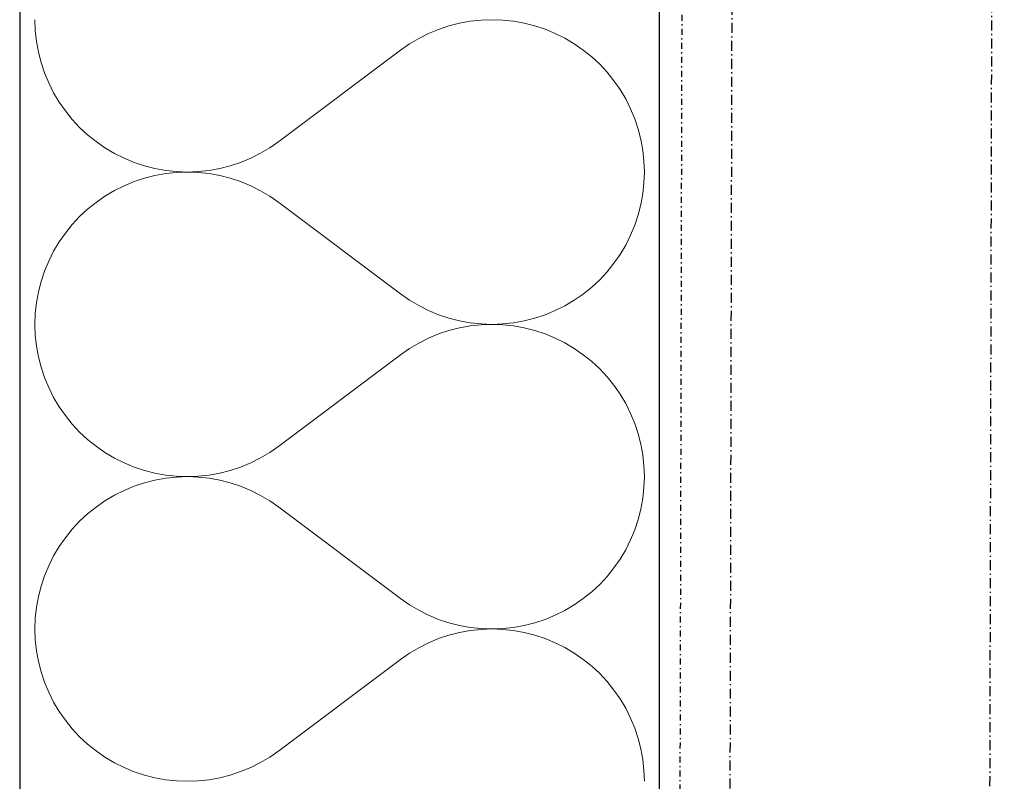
# Model space of a CAD drawing. Header units: millimetres. Extents: x -23738 to 4435, y -2716 to 20653.
# Tile 103 of 160: x -322 to -76, y 2743 to 2933. Entities that reach past the tile are written whole.
import ezdxf

# ---------------------------------------------------------------- set-up
doc = ezdxf.new("R2010")
doc.units = ezdxf.units.MM
doc.header["$MEASUREMENT"] = 0
for name, pattern in [('Wipeout_Contour', [1000, 0, -1000]), ('Čerchovaná M', [4.5, 2.5, -0.85, 0.3, -0.85]), ('Čerchovaná S', [3.5, 1.5, -0.85, 0.3, -0.85])]:
    doc.linetypes.add(name, pattern=pattern)
for name, color, linetype in [('9._POHLED ZÁPADNÍ_2_Nové_Konstrukce - krov', 7, 'Continuous'), ('9._POHLED ZÁPADNÍ_2_Nové_Konstrukce - nosné', 7, 'Continuous'), ('9._POHLED ZÁPADNÍ_2_Nové_Výplně - Povrchové', 7, 'Continuous'), ('9._POHLED ZÁPADNÍ_2_Nové_Výplně – Řezové', 7, 'Continuous'), ('9._POHLED ZÁPADNÍ_2_VÝTAH VAR 1', 7, 'Continuous')]:
    doc.layers.add(name, color=color, linetype=linetype)

# ---------------------------------------------------------------- blocks, each defined once
blk = doc.blocks.new('*X13', base_point=(-24533.14, -6254.22))
at = {"layer": '9._POHLED ZÁPADNÍ_2_Nové_Výplně – Řezové', "color": 21, "linetype": 'Continuous', "lineweight": 20, "true_color": 0xffaaaa}
for p, q in [((-317.88, 2933.33), (-317.79, 2930.61)), ((-211.72, 2932.46), (-214.36, 2931.78)), ((-209.05, 2932.94), (-211.72, 2932.46)), ((-206.34, 2933.23), (-209.05, 2932.94)), ((-203.62, 2933.33), (-206.34, 2933.23)), ((-200.9, 2933.24), (-203.62, 2933.33)), ((-198.2, 2932.95), (-200.9, 2933.24)), ((-195.52, 2932.47), (-198.2, 2932.95)), ((-192.88, 2931.8), (-195.52, 2932.47)), ((-317.79, 2930.61), (-317.5, 2927.91)), ((-219.45, 2929.88), (-221.88, 2928.66)), ((-216.94, 2930.92), (-219.45, 2929.88)), ((-214.36, 2931.78), (-216.94, 2930.92)), ((-190.3, 2930.94), (-192.88, 2931.8)), ((-187.79, 2929.9), (-190.3, 2930.94)), ((-185.36, 2928.68), (-187.79, 2929.9)), ((-317.5, 2927.91), (-317.01, 2925.23)), ((-224.22, 2927.27), (-226.46, 2925.71)), ((-221.88, 2928.66), (-224.22, 2927.27)), ((-183.02, 2927.29), (-185.36, 2928.68)), ((-180.78, 2925.74), (-183.02, 2927.29)), ((-317.01, 2925.23), (-316.34, 2922.6)), ((-256.93, 2902.86), (-226.46, 2925.71)), ((-178.66, 2924.04), (-180.78, 2925.74)), ((-316.34, 2922.6), (-315.48, 2920.02)), ((-176.67, 2922.18), (-178.66, 2924.04)), ((-315.48, 2920.02), (-314.44, 2917.5)), ((-174.81, 2920.19), (-176.67, 2922.18)), ((-173.11, 2918.08), (-174.81, 2920.19)), ((-314.44, 2917.5), (-313.22, 2915.07)), ((-171.56, 2915.84), (-173.11, 2918.08)), ((-313.22, 2915.07), (-311.83, 2912.73)), ((-170.17, 2913.5), (-171.56, 2915.84)), ((-311.83, 2912.73), (-310.28, 2910.5)), ((-168.95, 2911.07), (-170.17, 2913.5)), ((-310.28, 2910.5), (-308.57, 2908.38)), ((-167.91, 2908.56), (-168.95, 2911.07)), ((-308.57, 2908.38), (-306.72, 2906.39)), ((-167.05, 2905.98), (-167.91, 2908.56)), ((-306.72, 2906.39), (-304.73, 2904.53)), ((-166.37, 2903.34), (-167.05, 2905.98)), ((-304.73, 2904.53), (-302.61, 2902.83)), ((-302.61, 2902.83), (-300.37, 2901.28)), ((-259.16, 2901.3), (-256.93, 2902.86)), ((-165.89, 2900.66), (-166.37, 2903.34)), ((-300.37, 2901.28), (-298.03, 2899.89)), ((-261.5, 2899.91), (-259.16, 2901.3)), ((-165.6, 2897.96), (-165.89, 2900.66)), ((-298.03, 2899.89), (-295.6, 2898.67)), ((-295.6, 2898.67), (-293.08, 2897.63)), ((-293.08, 2897.63), (-290.5, 2896.78)), ((-269.03, 2896.79), (-266.45, 2897.65)), ((-266.45, 2897.65), (-263.93, 2898.69)), ((-263.93, 2898.69), (-261.5, 2899.91)), ((-165.5, 2895.24), (-165.6, 2897.96)), ((-290.5, 2896.78), (-287.87, 2896.1)), ((-287.87, 2896.1), (-285.19, 2895.62)), ((-285.19, 2895.62), (-282.48, 2895.33)), ((-282.48, 2895.33), (-279.76, 2895.24)), ((-279.76, 2895.24), (-282.48, 2895.14)), ((-279.76, 2895.24), (-277.05, 2895.34)), ((-277.05, 2895.14), (-279.76, 2895.24)), ((-277.05, 2895.34), (-274.34, 2895.63)), ((-274.34, 2895.63), (-271.66, 2896.11)), ((-271.66, 2896.11), (-269.03, 2896.79)), ((-165.6, 2892.52), (-165.5, 2895.24)), ((-293.08, 2892.84), (-295.6, 2891.8)), ((-290.5, 2893.7), (-293.08, 2892.84)), ((-287.87, 2894.37), (-290.5, 2893.7)), ((-285.19, 2894.85), (-287.87, 2894.37)), ((-282.48, 2895.14), (-285.19, 2894.85)), ((-274.34, 2894.85), (-277.05, 2895.14)), ((-271.66, 2894.36), (-274.34, 2894.85)), ((-269.03, 2893.69), (-271.66, 2894.36)), ((-266.45, 2892.83), (-269.03, 2893.69)), ((-263.93, 2891.78), (-266.45, 2892.83)), ((-298.03, 2890.59), (-300.37, 2889.2)), ((-295.6, 2891.8), (-298.03, 2890.59)), ((-261.5, 2890.56), (-263.93, 2891.78)), ((-259.16, 2889.17), (-261.5, 2890.56)), ((-165.89, 2889.81), (-165.6, 2892.52)), ((-300.37, 2889.2), (-302.61, 2887.65)), ((-256.93, 2887.62), (-259.16, 2889.17)), ((-166.37, 2887.14), (-165.89, 2889.81)), ((-304.73, 2885.94), (-306.72, 2884.09)), ((-302.61, 2887.65), (-304.73, 2885.94)), ((-256.93, 2887.62), (-226.46, 2864.76)), ((-167.05, 2884.5), (-166.37, 2887.14)), ((-306.72, 2884.09), (-308.57, 2882.1)), ((-167.91, 2881.92), (-167.05, 2884.5)), ((-308.57, 2882.1), (-310.28, 2879.98)), ((-168.95, 2879.41), (-167.91, 2881.92)), ((-310.28, 2879.98), (-311.83, 2877.75)), ((-170.17, 2876.97), (-168.95, 2879.41)), ((-311.83, 2877.75), (-313.22, 2875.41)), ((-171.56, 2874.63), (-170.17, 2876.97)), ((-313.22, 2875.41), (-314.44, 2872.97)), ((-173.11, 2872.4), (-171.56, 2874.63)), ((-314.44, 2872.97), (-315.48, 2870.46)), ((-174.81, 2870.28), (-173.11, 2872.4)), ((-315.48, 2870.46), (-316.34, 2867.88)), ((-178.66, 2866.44), (-176.67, 2868.29)), ((-176.67, 2868.29), (-174.81, 2870.28)), ((-316.34, 2867.88), (-317.01, 2865.24)), ((-180.78, 2864.73), (-178.66, 2866.44)), ((-317.01, 2865.24), (-317.5, 2862.57)), ((-226.46, 2864.76), (-224.22, 2863.21)), ((-224.22, 2863.21), (-221.88, 2861.82)), ((-185.36, 2861.79), (-183.02, 2863.18)), ((-183.02, 2863.18), (-180.78, 2864.73)), ((-317.5, 2862.57), (-317.79, 2859.86)), ((-221.88, 2861.82), (-219.45, 2860.6)), ((-187.79, 2860.58), (-185.36, 2861.79)), ((-317.79, 2859.86), (-317.88, 2857.14)), ((-219.45, 2860.6), (-216.94, 2859.56)), ((-216.94, 2859.56), (-214.36, 2858.69)), ((-214.36, 2858.69), (-211.72, 2858.02)), ((-195.52, 2858.01), (-192.88, 2858.68)), ((-192.88, 2858.68), (-190.3, 2859.54)), ((-190.3, 2859.54), (-187.79, 2860.58)), ((-317.88, 2857.14), (-317.79, 2854.42)), ((-211.72, 2856.27), (-214.36, 2855.59)), ((-211.72, 2858.02), (-209.05, 2857.53)), ((-209.05, 2856.75), (-211.72, 2856.27)), ((-209.05, 2857.53), (-206.34, 2857.24)), ((-206.34, 2857.04), (-209.05, 2856.75)), ((-206.34, 2857.24), (-203.62, 2857.14)), ((-203.62, 2857.14), (-206.34, 2857.04)), ((-203.62, 2857.14), (-200.9, 2857.24)), ((-200.9, 2857.05), (-203.62, 2857.14)), ((-200.9, 2857.24), (-198.2, 2857.53)), ((-198.2, 2856.76), (-200.9, 2857.05)), ((-198.2, 2857.53), (-195.52, 2858.01)), ((-195.52, 2856.28), (-198.2, 2856.76)), ((-192.88, 2855.61), (-195.52, 2856.28)), ((-317.79, 2854.42), (-317.5, 2851.72)), ((-219.45, 2853.69), (-221.88, 2852.47)), ((-216.94, 2854.73), (-219.45, 2853.69)), ((-214.36, 2855.59), (-216.94, 2854.73)), ((-190.3, 2854.75), (-192.88, 2855.61)), ((-187.79, 2853.71), (-190.3, 2854.75)), ((-185.36, 2852.49), (-187.79, 2853.71)), ((-317.5, 2851.72), (-317.01, 2849.04)), ((-224.22, 2851.08), (-226.46, 2849.52)), ((-221.88, 2852.47), (-224.22, 2851.08)), ((-183.02, 2851.1), (-185.36, 2852.49)), ((-180.78, 2849.55), (-183.02, 2851.1)), ((-317.01, 2849.04), (-316.34, 2846.41)), ((-256.93, 2826.67), (-226.46, 2849.52)), ((-178.66, 2847.85), (-180.78, 2849.55)), ((-316.34, 2846.41), (-315.48, 2843.82)), ((-176.67, 2845.99), (-178.66, 2847.85)), ((-174.81, 2844), (-176.67, 2845.99)), ((-315.48, 2843.82), (-314.44, 2841.31)), ((-173.11, 2841.89), (-174.81, 2844)), ((-314.44, 2841.31), (-313.22, 2838.88)), ((-171.56, 2839.65), (-173.11, 2841.89)), ((-313.22, 2838.88), (-311.83, 2836.54)), ((-170.17, 2837.31), (-171.56, 2839.65)), ((-311.83, 2836.54), (-310.28, 2834.31)), ((-168.95, 2834.88), (-170.17, 2837.31)), ((-310.28, 2834.31), (-308.57, 2832.19)), ((-167.91, 2832.37), (-168.95, 2834.88)), ((-308.57, 2832.19), (-306.72, 2830.2)), ((-167.05, 2829.78), (-167.91, 2832.37)), ((-306.72, 2830.2), (-304.73, 2828.34)), ((-166.37, 2827.15), (-167.05, 2829.78)), ((-304.73, 2828.34), (-302.61, 2826.64)), ((-302.61, 2826.64), (-300.37, 2825.09)), ((-259.16, 2825.11), (-256.93, 2826.67)), ((-165.89, 2824.47), (-166.37, 2827.15)), ((-300.37, 2825.09), (-298.03, 2823.7)), ((-261.5, 2823.72), (-259.16, 2825.11)), ((-165.6, 2821.77), (-165.89, 2824.47)), ((-298.03, 2823.7), (-295.6, 2822.48)), ((-295.6, 2822.48), (-293.08, 2821.44)), ((-293.08, 2821.44), (-290.5, 2820.59)), ((-269.03, 2820.6), (-266.45, 2821.46)), ((-266.45, 2821.46), (-263.93, 2822.5)), ((-263.93, 2822.5), (-261.5, 2823.72)), ((-165.5, 2819.05), (-165.6, 2821.77)), ((-290.5, 2820.59), (-287.87, 2819.91)), ((-287.87, 2819.91), (-285.19, 2819.43)), ((-285.19, 2819.43), (-282.48, 2819.14)), ((-282.48, 2818.95), (-285.19, 2818.66)), ((-282.48, 2819.14), (-279.76, 2819.05)), ((-279.76, 2819.05), (-282.48, 2818.95)), ((-279.76, 2819.05), (-277.05, 2819.15)), ((-277.05, 2818.95), (-279.76, 2819.05)), ((-277.05, 2819.15), (-274.34, 2819.44)), ((-274.34, 2818.66), (-277.05, 2818.95)), ((-274.34, 2819.44), (-271.66, 2819.92)), ((-271.66, 2819.92), (-269.03, 2820.6)), ((-165.6, 2816.33), (-165.5, 2819.05)), ((-293.08, 2816.65), (-295.6, 2815.61)), ((-290.5, 2817.51), (-293.08, 2816.65)), ((-287.87, 2818.18), (-290.5, 2817.51)), ((-285.19, 2818.66), (-287.87, 2818.18)), ((-271.66, 2818.17), (-274.34, 2818.66)), ((-269.03, 2817.5), (-271.66, 2818.17)), ((-266.45, 2816.64), (-269.03, 2817.5)), ((-263.93, 2815.59), (-266.45, 2816.64)), ((-298.03, 2814.4), (-300.37, 2813.01)), ((-295.6, 2815.61), (-298.03, 2814.4)), ((-261.5, 2814.37), (-263.93, 2815.59)), ((-259.16, 2812.98), (-261.5, 2814.37)), ((-165.89, 2813.62), (-165.6, 2816.33)), ((-302.61, 2811.46), (-304.73, 2809.75)), ((-300.37, 2813.01), (-302.61, 2811.46)), ((-256.93, 2811.43), (-259.16, 2812.98)), ((-166.37, 2810.95), (-165.89, 2813.62)), ((-304.73, 2809.75), (-306.72, 2807.9)), ((-256.93, 2811.43), (-226.46, 2788.57)), ((-167.05, 2808.31), (-166.37, 2810.95)), ((-306.72, 2807.9), (-308.57, 2805.91)), ((-167.91, 2805.73), (-167.05, 2808.31)), ((-308.57, 2805.91), (-310.28, 2803.79)), ((-168.95, 2803.22), (-167.91, 2805.73)), ((-310.28, 2803.79), (-311.83, 2801.56)), ((-170.17, 2800.78), (-168.95, 2803.22)), ((-313.22, 2799.22), (-314.44, 2796.78)), ((-311.83, 2801.56), (-313.22, 2799.22)), ((-171.56, 2798.44), (-170.17, 2800.78)), ((-314.44, 2796.78), (-315.48, 2794.27)), ((-173.11, 2796.21), (-171.56, 2798.44)), ((-315.48, 2794.27), (-316.34, 2791.69)), ((-174.81, 2794.09), (-173.11, 2796.21)), ((-178.66, 2790.25), (-176.67, 2792.1)), ((-176.67, 2792.1), (-174.81, 2794.09)), ((-316.34, 2791.69), (-317.01, 2789.05)), ((-180.78, 2788.54), (-178.66, 2790.25)), ((-317.01, 2789.05), (-317.5, 2786.38)), ((-226.46, 2788.57), (-224.22, 2787.02)), ((-224.22, 2787.02), (-221.88, 2785.63)), ((-185.36, 2785.6), (-183.02, 2786.99)), ((-183.02, 2786.99), (-180.78, 2788.54)), ((-317.5, 2786.38), (-317.79, 2783.67)), ((-221.88, 2785.63), (-219.45, 2784.41)), ((-219.45, 2784.41), (-216.94, 2783.36)), ((-190.3, 2783.35), (-187.79, 2784.39)), ((-187.79, 2784.39), (-185.36, 2785.6)), ((-317.79, 2783.67), (-317.88, 2780.95)), ((-216.94, 2783.36), (-214.36, 2782.5)), ((-214.36, 2782.5), (-211.72, 2781.83)), ((-195.52, 2781.82), (-192.88, 2782.49)), ((-192.88, 2782.49), (-190.3, 2783.35)), ((-317.88, 2780.95), (-317.79, 2778.23)), ((-211.72, 2780.08), (-214.36, 2779.4)), ((-211.72, 2781.83), (-209.05, 2781.34)), ((-209.05, 2780.56), (-211.72, 2780.08)), ((-209.05, 2781.34), (-206.34, 2781.05)), ((-206.34, 2780.85), (-209.05, 2780.56)), ((-206.34, 2781.05), (-203.62, 2780.95)), ((-203.62, 2780.95), (-206.34, 2780.85)), ((-203.62, 2780.95), (-200.9, 2781.05)), ((-200.9, 2780.86), (-203.62, 2780.95)), ((-200.9, 2781.05), (-198.2, 2781.34)), ((-198.2, 2780.57), (-200.9, 2780.86)), ((-198.2, 2781.34), (-195.52, 2781.82)), ((-195.52, 2780.09), (-198.2, 2780.57)), ((-192.88, 2779.41), (-195.52, 2780.09)), ((-317.79, 2778.23), (-317.5, 2775.53)), ((-219.45, 2777.5), (-221.88, 2776.28)), ((-216.94, 2778.54), (-219.45, 2777.5)), ((-214.36, 2779.4), (-216.94, 2778.54)), ((-190.3, 2778.56), (-192.88, 2779.41)), ((-187.79, 2777.52), (-190.3, 2778.56)), ((-185.36, 2776.3), (-187.79, 2777.52)), ((-317.5, 2775.53), (-317.01, 2772.85)), ((-224.22, 2774.89), (-226.46, 2773.33)), ((-221.88, 2776.28), (-224.22, 2774.89)), ((-183.02, 2774.91), (-185.36, 2776.3)), ((-180.78, 2773.36), (-183.02, 2774.91)), ((-317.01, 2772.85), (-316.34, 2770.22)), ((-256.93, 2750.48), (-226.46, 2773.33)), ((-178.66, 2771.66), (-180.78, 2773.36)), ((-316.34, 2770.22), (-315.48, 2767.63)), ((-176.67, 2769.8), (-178.66, 2771.66)), ((-174.81, 2767.81), (-176.67, 2769.8)), ((-315.48, 2767.63), (-314.44, 2765.12)), ((-173.11, 2765.69), (-174.81, 2767.81)), ((-314.44, 2765.12), (-313.22, 2762.69)), ((-171.56, 2763.46), (-173.11, 2765.69)), ((-313.22, 2762.69), (-311.83, 2760.35)), ((-170.17, 2761.12), (-171.56, 2763.46)), ((-311.83, 2760.35), (-310.28, 2758.11)), ((-168.95, 2758.69), (-170.17, 2761.12)), ((-310.28, 2758.11), (-308.57, 2756)), ((-167.91, 2756.18), (-168.95, 2758.69)), ((-308.57, 2756), (-306.72, 2754.01)), ((-167.05, 2753.59), (-167.91, 2756.18)), ((-306.72, 2754.01), (-304.73, 2752.15)), ((-166.37, 2750.96), (-167.05, 2753.59)), ((-304.73, 2752.15), (-302.61, 2750.45)), ((-302.61, 2750.45), (-300.37, 2748.9)), ((-259.16, 2748.92), (-256.93, 2750.48)), ((-165.89, 2748.28), (-166.37, 2750.96)), ((-300.37, 2748.9), (-298.03, 2747.51)), ((-298.03, 2747.51), (-295.6, 2746.29)), ((-263.93, 2746.31), (-261.5, 2747.53)), ((-261.5, 2747.53), (-259.16, 2748.92)), ((-165.6, 2745.58), (-165.89, 2748.28)), ((-295.6, 2746.29), (-293.08, 2745.25)), ((-293.08, 2745.25), (-290.5, 2744.39)), ((-269.03, 2744.41), (-266.45, 2745.27)), ((-266.45, 2745.27), (-263.93, 2746.31)), ((-165.5, 2742.86), (-165.6, 2745.58)), ((-290.5, 2744.39), (-287.87, 2743.72)), ((-287.87, 2743.72), (-285.19, 2743.24)), ((-285.19, 2743.24), (-282.48, 2742.95)), ((-282.48, 2742.95), (-279.76, 2742.86)), ((-279.76, 2742.86), (-277.05, 2742.96)), ((-277.05, 2742.96), (-274.34, 2743.25)), ((-274.34, 2743.25), (-271.66, 2743.73)), ((-271.66, 2743.73), (-269.03, 2744.41))]:
    blk.add_line(p, q, dxfattribs=at)
blk = doc.blocks.new('*X24', base_point=(-24533.14, -6254.22))
at = {"layer": '9._POHLED ZÁPADNÍ_2_Nové_Výplně – Řezové', "color": 21, "linetype": 'Continuous', "lineweight": 20, "true_color": 0xffaaaa}
for p, q in [((-317.88, 2933.33), (-317.79, 2930.61)), ((-211.72, 2932.46), (-214.36, 2931.78)), ((-209.05, 2932.94), (-211.72, 2932.46)), ((-206.34, 2933.23), (-209.05, 2932.94)), ((-203.62, 2933.33), (-206.34, 2933.23)), ((-200.9, 2933.24), (-203.62, 2933.33)), ((-198.2, 2932.95), (-200.9, 2933.24)), ((-195.52, 2932.47), (-198.2, 2932.95)), ((-192.88, 2931.8), (-195.52, 2932.47)), ((-317.79, 2930.61), (-317.5, 2927.91)), ((-219.45, 2929.88), (-221.88, 2928.66)), ((-216.94, 2930.92), (-219.45, 2929.88)), ((-214.36, 2931.78), (-216.94, 2930.92)), ((-190.3, 2930.94), (-192.88, 2931.8)), ((-187.79, 2929.9), (-190.3, 2930.94)), ((-185.36, 2928.68), (-187.79, 2929.9)), ((-317.5, 2927.91), (-317.01, 2925.23)), ((-224.22, 2927.27), (-226.46, 2925.71)), ((-221.88, 2928.66), (-224.22, 2927.27)), ((-183.02, 2927.29), (-185.36, 2928.68)), ((-180.78, 2925.74), (-183.02, 2927.29)), ((-317.01, 2925.23), (-316.34, 2922.6)), ((-256.93, 2902.86), (-226.46, 2925.71)), ((-178.66, 2924.04), (-180.78, 2925.74)), ((-316.34, 2922.6), (-315.48, 2920.02)), ((-176.67, 2922.18), (-178.66, 2924.04)), ((-315.48, 2920.02), (-314.44, 2917.5)), ((-174.81, 2920.19), (-176.67, 2922.18)), ((-173.11, 2918.08), (-174.81, 2920.19)), ((-314.44, 2917.5), (-313.22, 2915.07)), ((-171.56, 2915.84), (-173.11, 2918.08)), ((-313.22, 2915.07), (-311.83, 2912.73)), ((-170.17, 2913.5), (-171.56, 2915.84)), ((-311.83, 2912.73), (-310.28, 2910.5)), ((-168.95, 2911.07), (-170.17, 2913.5)), ((-310.28, 2910.5), (-308.57, 2908.38)), ((-167.91, 2908.56), (-168.95, 2911.07)), ((-308.57, 2908.38), (-306.72, 2906.39)), ((-167.05, 2905.98), (-167.91, 2908.56)), ((-306.72, 2906.39), (-304.73, 2904.53)), ((-166.37, 2903.34), (-167.05, 2905.98)), ((-304.73, 2904.53), (-302.61, 2902.83)), ((-302.61, 2902.83), (-300.37, 2901.28)), ((-259.16, 2901.3), (-256.93, 2902.86)), ((-165.89, 2900.66), (-166.37, 2903.34)), ((-300.37, 2901.28), (-298.03, 2899.89)), ((-261.5, 2899.91), (-259.16, 2901.3)), ((-165.6, 2897.96), (-165.89, 2900.66)), ((-298.03, 2899.89), (-295.6, 2898.67)), ((-295.6, 2898.67), (-293.08, 2897.63)), ((-293.08, 2897.63), (-290.5, 2896.78)), ((-269.03, 2896.79), (-266.45, 2897.65)), ((-266.45, 2897.65), (-263.93, 2898.69)), ((-263.93, 2898.69), (-261.5, 2899.91)), ((-165.5, 2895.24), (-165.6, 2897.96)), ((-290.5, 2896.78), (-287.87, 2896.1)), ((-287.87, 2896.1), (-285.19, 2895.62)), ((-285.19, 2895.62), (-282.48, 2895.33)), ((-282.48, 2895.33), (-279.76, 2895.24)), ((-279.76, 2895.24), (-282.48, 2895.14)), ((-279.76, 2895.24), (-277.05, 2895.34)), ((-277.05, 2895.14), (-279.76, 2895.24)), ((-277.05, 2895.34), (-274.34, 2895.63)), ((-274.34, 2895.63), (-271.66, 2896.11)), ((-271.66, 2896.11), (-269.03, 2896.79)), ((-165.6, 2892.52), (-165.5, 2895.24)), ((-293.08, 2892.84), (-295.6, 2891.8)), ((-290.5, 2893.7), (-293.08, 2892.84)), ((-287.87, 2894.37), (-290.5, 2893.7)), ((-285.19, 2894.85), (-287.87, 2894.37)), ((-282.48, 2895.14), (-285.19, 2894.85)), ((-274.34, 2894.85), (-277.05, 2895.14)), ((-271.66, 2894.36), (-274.34, 2894.85)), ((-269.03, 2893.69), (-271.66, 2894.36)), ((-266.45, 2892.83), (-269.03, 2893.69)), ((-263.93, 2891.78), (-266.45, 2892.83)), ((-298.03, 2890.59), (-300.37, 2889.2)), ((-295.6, 2891.8), (-298.03, 2890.59)), ((-261.5, 2890.56), (-263.93, 2891.78)), ((-259.16, 2889.17), (-261.5, 2890.56)), ((-165.89, 2889.81), (-165.6, 2892.52)), ((-300.37, 2889.2), (-302.61, 2887.65)), ((-256.93, 2887.62), (-259.16, 2889.17)), ((-166.37, 2887.14), (-165.89, 2889.81)), ((-304.73, 2885.94), (-306.72, 2884.09)), ((-302.61, 2887.65), (-304.73, 2885.94)), ((-256.93, 2887.62), (-226.46, 2864.76)), ((-167.05, 2884.5), (-166.37, 2887.14)), ((-306.72, 2884.09), (-308.57, 2882.1)), ((-167.91, 2881.92), (-167.05, 2884.5)), ((-308.57, 2882.1), (-310.28, 2879.98)), ((-168.95, 2879.41), (-167.91, 2881.92)), ((-310.28, 2879.98), (-311.83, 2877.75)), ((-170.17, 2876.97), (-168.95, 2879.41)), ((-311.83, 2877.75), (-313.22, 2875.41)), ((-171.56, 2874.63), (-170.17, 2876.97)), ((-313.22, 2875.41), (-314.44, 2872.97)), ((-173.11, 2872.4), (-171.56, 2874.63)), ((-314.44, 2872.97), (-315.48, 2870.46)), ((-174.81, 2870.28), (-173.11, 2872.4)), ((-315.48, 2870.46), (-316.34, 2867.88)), ((-178.66, 2866.44), (-176.67, 2868.29)), ((-176.67, 2868.29), (-174.81, 2870.28)), ((-316.34, 2867.88), (-317.01, 2865.24)), ((-180.78, 2864.73), (-178.66, 2866.44)), ((-317.01, 2865.24), (-317.5, 2862.57)), ((-226.46, 2864.76), (-224.22, 2863.21)), ((-224.22, 2863.21), (-221.88, 2861.82)), ((-185.36, 2861.79), (-183.02, 2863.18)), ((-183.02, 2863.18), (-180.78, 2864.73)), ((-317.5, 2862.57), (-317.79, 2859.86)), ((-221.88, 2861.82), (-219.45, 2860.6)), ((-187.79, 2860.58), (-185.36, 2861.79)), ((-317.79, 2859.86), (-317.88, 2857.14)), ((-219.45, 2860.6), (-216.94, 2859.56)), ((-216.94, 2859.56), (-214.36, 2858.69)), ((-214.36, 2858.69), (-211.72, 2858.02)), ((-195.52, 2858.01), (-192.88, 2858.68)), ((-192.88, 2858.68), (-190.3, 2859.54)), ((-190.3, 2859.54), (-187.79, 2860.58)), ((-317.88, 2857.14), (-317.79, 2854.42)), ((-211.72, 2856.27), (-214.36, 2855.59)), ((-211.72, 2858.02), (-209.05, 2857.53)), ((-209.05, 2856.75), (-211.72, 2856.27)), ((-209.05, 2857.53), (-206.34, 2857.24)), ((-206.34, 2857.04), (-209.05, 2856.75)), ((-206.34, 2857.24), (-203.62, 2857.14)), ((-203.62, 2857.14), (-206.34, 2857.04)), ((-203.62, 2857.14), (-200.9, 2857.24)), ((-200.9, 2857.05), (-203.62, 2857.14)), ((-200.9, 2857.24), (-198.2, 2857.53)), ((-198.2, 2856.76), (-200.9, 2857.05)), ((-198.2, 2857.53), (-195.52, 2858.01)), ((-195.52, 2856.28), (-198.2, 2856.76)), ((-192.88, 2855.61), (-195.52, 2856.28)), ((-317.79, 2854.42), (-317.5, 2851.72)), ((-219.45, 2853.69), (-221.88, 2852.47)), ((-216.94, 2854.73), (-219.45, 2853.69)), ((-214.36, 2855.59), (-216.94, 2854.73)), ((-190.3, 2854.75), (-192.88, 2855.61)), ((-187.79, 2853.71), (-190.3, 2854.75)), ((-185.36, 2852.49), (-187.79, 2853.71)), ((-317.5, 2851.72), (-317.01, 2849.04)), ((-224.22, 2851.08), (-226.46, 2849.52)), ((-221.88, 2852.47), (-224.22, 2851.08)), ((-183.02, 2851.1), (-185.36, 2852.49)), ((-180.78, 2849.55), (-183.02, 2851.1)), ((-317.01, 2849.04), (-316.34, 2846.41)), ((-256.93, 2826.67), (-226.46, 2849.52)), ((-178.66, 2847.85), (-180.78, 2849.55)), ((-316.34, 2846.41), (-315.48, 2843.82)), ((-176.67, 2845.99), (-178.66, 2847.85)), ((-174.81, 2844), (-176.67, 2845.99)), ((-315.48, 2843.82), (-314.44, 2841.31)), ((-173.11, 2841.89), (-174.81, 2844)), ((-314.44, 2841.31), (-313.22, 2838.88)), ((-171.56, 2839.65), (-173.11, 2841.89)), ((-313.22, 2838.88), (-311.83, 2836.54)), ((-170.17, 2837.31), (-171.56, 2839.65)), ((-311.83, 2836.54), (-310.28, 2834.31)), ((-168.95, 2834.88), (-170.17, 2837.31)), ((-310.28, 2834.31), (-308.57, 2832.19)), ((-167.91, 2832.37), (-168.95, 2834.88)), ((-308.57, 2832.19), (-306.72, 2830.2)), ((-167.05, 2829.78), (-167.91, 2832.37)), ((-306.72, 2830.2), (-304.73, 2828.34)), ((-166.37, 2827.15), (-167.05, 2829.78)), ((-304.73, 2828.34), (-302.61, 2826.64)), ((-302.61, 2826.64), (-300.37, 2825.09)), ((-259.16, 2825.11), (-256.93, 2826.67)), ((-165.89, 2824.47), (-166.37, 2827.15)), ((-300.37, 2825.09), (-298.03, 2823.7)), ((-261.5, 2823.72), (-259.16, 2825.11)), ((-165.6, 2821.77), (-165.89, 2824.47)), ((-298.03, 2823.7), (-295.6, 2822.48)), ((-295.6, 2822.48), (-293.08, 2821.44)), ((-293.08, 2821.44), (-290.5, 2820.59)), ((-269.03, 2820.6), (-266.45, 2821.46)), ((-266.45, 2821.46), (-263.93, 2822.5)), ((-263.93, 2822.5), (-261.5, 2823.72)), ((-165.5, 2819.05), (-165.6, 2821.77)), ((-290.5, 2820.59), (-287.87, 2819.91)), ((-287.87, 2819.91), (-285.19, 2819.43)), ((-285.19, 2819.43), (-282.48, 2819.14)), ((-282.48, 2818.95), (-285.19, 2818.66)), ((-282.48, 2819.14), (-279.76, 2819.05)), ((-279.76, 2819.05), (-282.48, 2818.95)), ((-279.76, 2819.05), (-277.05, 2819.15)), ((-277.05, 2818.95), (-279.76, 2819.05)), ((-277.05, 2819.15), (-274.34, 2819.44)), ((-274.34, 2818.66), (-277.05, 2818.95)), ((-274.34, 2819.44), (-271.66, 2819.92)), ((-271.66, 2819.92), (-269.03, 2820.6)), ((-165.6, 2816.33), (-165.5, 2819.05)), ((-293.08, 2816.65), (-295.6, 2815.61)), ((-290.5, 2817.51), (-293.08, 2816.65)), ((-287.87, 2818.18), (-290.5, 2817.51)), ((-285.19, 2818.66), (-287.87, 2818.18)), ((-271.66, 2818.17), (-274.34, 2818.66)), ((-269.03, 2817.5), (-271.66, 2818.17)), ((-266.45, 2816.64), (-269.03, 2817.5)), ((-263.93, 2815.59), (-266.45, 2816.64)), ((-298.03, 2814.4), (-300.37, 2813.01)), ((-295.6, 2815.61), (-298.03, 2814.4)), ((-261.5, 2814.37), (-263.93, 2815.59)), ((-259.16, 2812.98), (-261.5, 2814.37)), ((-165.89, 2813.62), (-165.6, 2816.33)), ((-302.61, 2811.46), (-304.73, 2809.75)), ((-300.37, 2813.01), (-302.61, 2811.46)), ((-256.93, 2811.43), (-259.16, 2812.98)), ((-166.37, 2810.95), (-165.89, 2813.62)), ((-304.73, 2809.75), (-306.72, 2807.9)), ((-256.93, 2811.43), (-226.46, 2788.57)), ((-167.05, 2808.31), (-166.37, 2810.95)), ((-306.72, 2807.9), (-308.57, 2805.91)), ((-167.91, 2805.73), (-167.05, 2808.31)), ((-308.57, 2805.91), (-310.28, 2803.79)), ((-168.95, 2803.22), (-167.91, 2805.73)), ((-310.28, 2803.79), (-311.83, 2801.56)), ((-170.17, 2800.78), (-168.95, 2803.22)), ((-313.22, 2799.22), (-314.44, 2796.78)), ((-311.83, 2801.56), (-313.22, 2799.22)), ((-171.56, 2798.44), (-170.17, 2800.78)), ((-314.44, 2796.78), (-315.48, 2794.27)), ((-173.11, 2796.21), (-171.56, 2798.44)), ((-315.48, 2794.27), (-316.34, 2791.69)), ((-174.81, 2794.09), (-173.11, 2796.21)), ((-178.66, 2790.25), (-176.67, 2792.1)), ((-176.67, 2792.1), (-174.81, 2794.09)), ((-316.34, 2791.69), (-317.01, 2789.05)), ((-180.78, 2788.54), (-178.66, 2790.25)), ((-317.01, 2789.05), (-317.5, 2786.38)), ((-226.46, 2788.57), (-224.22, 2787.02)), ((-224.22, 2787.02), (-221.88, 2785.63)), ((-185.36, 2785.6), (-183.02, 2786.99)), ((-183.02, 2786.99), (-180.78, 2788.54)), ((-317.5, 2786.38), (-317.79, 2783.67)), ((-221.88, 2785.63), (-219.45, 2784.41)), ((-219.45, 2784.41), (-216.94, 2783.36)), ((-190.3, 2783.35), (-187.79, 2784.39)), ((-187.79, 2784.39), (-185.36, 2785.6)), ((-317.79, 2783.67), (-317.88, 2780.95)), ((-216.94, 2783.36), (-214.36, 2782.5)), ((-214.36, 2782.5), (-211.72, 2781.83)), ((-195.52, 2781.82), (-192.88, 2782.49)), ((-192.88, 2782.49), (-190.3, 2783.35)), ((-317.88, 2780.95), (-317.79, 2778.23)), ((-211.72, 2780.08), (-214.36, 2779.4)), ((-211.72, 2781.83), (-209.05, 2781.34)), ((-209.05, 2780.56), (-211.72, 2780.08)), ((-209.05, 2781.34), (-206.34, 2781.05)), ((-206.34, 2780.85), (-209.05, 2780.56)), ((-206.34, 2781.05), (-203.62, 2780.95)), ((-203.62, 2780.95), (-206.34, 2780.85)), ((-203.62, 2780.95), (-200.9, 2781.05)), ((-200.9, 2780.86), (-203.62, 2780.95)), ((-200.9, 2781.05), (-198.2, 2781.34)), ((-198.2, 2780.57), (-200.9, 2780.86)), ((-198.2, 2781.34), (-195.52, 2781.82)), ((-195.52, 2780.09), (-198.2, 2780.57)), ((-192.88, 2779.41), (-195.52, 2780.09)), ((-317.79, 2778.23), (-317.5, 2775.53)), ((-219.45, 2777.5), (-221.88, 2776.28)), ((-216.94, 2778.54), (-219.45, 2777.5)), ((-214.36, 2779.4), (-216.94, 2778.54)), ((-190.3, 2778.56), (-192.88, 2779.41)), ((-187.79, 2777.52), (-190.3, 2778.56)), ((-185.36, 2776.3), (-187.79, 2777.52)), ((-317.5, 2775.53), (-317.01, 2772.85)), ((-224.22, 2774.89), (-226.46, 2773.33)), ((-221.88, 2776.28), (-224.22, 2774.89)), ((-183.02, 2774.91), (-185.36, 2776.3)), ((-180.78, 2773.36), (-183.02, 2774.91)), ((-317.01, 2772.85), (-316.34, 2770.22)), ((-256.93, 2750.48), (-226.46, 2773.33)), ((-178.66, 2771.66), (-180.78, 2773.36)), ((-316.34, 2770.22), (-315.48, 2767.63)), ((-176.67, 2769.8), (-178.66, 2771.66)), ((-174.81, 2767.81), (-176.67, 2769.8)), ((-315.48, 2767.63), (-314.44, 2765.12)), ((-173.11, 2765.69), (-174.81, 2767.81)), ((-314.44, 2765.12), (-313.22, 2762.69)), ((-171.56, 2763.46), (-173.11, 2765.69)), ((-313.22, 2762.69), (-311.83, 2760.35)), ((-170.17, 2761.12), (-171.56, 2763.46)), ((-311.83, 2760.35), (-310.28, 2758.11)), ((-168.95, 2758.69), (-170.17, 2761.12)), ((-310.28, 2758.11), (-308.57, 2756)), ((-167.91, 2756.18), (-168.95, 2758.69)), ((-308.57, 2756), (-306.72, 2754.01)), ((-167.05, 2753.59), (-167.91, 2756.18)), ((-306.72, 2754.01), (-304.73, 2752.15)), ((-166.37, 2750.96), (-167.05, 2753.59)), ((-304.73, 2752.15), (-302.61, 2750.45)), ((-302.61, 2750.45), (-300.37, 2748.9)), ((-259.16, 2748.92), (-256.93, 2750.48)), ((-165.89, 2748.28), (-166.37, 2750.96)), ((-300.37, 2748.9), (-298.03, 2747.51)), ((-298.03, 2747.51), (-295.6, 2746.29)), ((-263.93, 2746.31), (-261.5, 2747.53)), ((-261.5, 2747.53), (-259.16, 2748.92)), ((-165.6, 2745.58), (-165.89, 2748.28)), ((-295.6, 2746.29), (-293.08, 2745.25)), ((-293.08, 2745.25), (-290.5, 2744.39)), ((-269.03, 2744.41), (-266.45, 2745.27)), ((-266.45, 2745.27), (-263.93, 2746.31)), ((-165.5, 2742.86), (-165.6, 2745.58)), ((-290.5, 2744.39), (-287.87, 2743.72)), ((-287.87, 2743.72), (-285.19, 2743.24)), ((-285.19, 2743.24), (-282.48, 2742.95)), ((-282.48, 2742.95), (-279.76, 2742.86)), ((-279.76, 2742.86), (-277.05, 2742.96)), ((-277.05, 2742.96), (-274.34, 2743.25)), ((-274.34, 2743.25), (-271.66, 2743.73)), ((-271.66, 2743.73), (-269.03, 2744.41))]:
    blk.add_line(p, q, dxfattribs=at)

msp = doc.modelspace()

# ---------------------------------------------------------------- linework, layer by layer
at = {"layer": '9._POHLED ZÁPADNÍ_2_Nové_Konstrukce - krov', "color": 1, "linetype": 'Čerchovaná M', "lineweight": 25}
for p, q in [((-147.2, 1400.03), (-140.46, 4257.41)), ((-82.76, 1184.64), (-75.51, 4257.25))]:
    msp.add_line(p, q, dxfattribs=at)

# ---------------------------------------------------------------- wipeouts: each hides what was drawn before it
at = {"color": 254, "linetype": 'Wipeout_Contour', "lineweight": 0, "ltscale": 36793.983046}
msp.add_wipeout([(-161.69, 351.47), (-161.69, 17956.84), (-321.69, 17969.56), (-321.69, 351.48)], dxfattribs=at).dxf.layer = '9._POHLED ZÁPADNÍ_2_Nové_Výplně - Povrchové'

# ---------------------------------------------------------------- next in the draw order: linework, layer by layer
at = {"layer": '9._POHLED ZÁPADNÍ_2_Nové_Konstrukce - nosné', "color": 1, "linetype": 'Continuous', "lineweight": 25, "flags": 128}
for points in [[(-161.69, 351.47), (-161.69, 18117.35)], [(-321.69, 17969.56), (-321.69, 351.48)]]:
    msp.add_lwpolyline(points, dxfattribs=at)

# ---------------------------------------------------------------- next in the draw order: wipeouts: each hides what was drawn before it
at = {"color": 254, "linetype": 'Wipeout_Contour', "lineweight": 0, "ltscale": 8778.600966}
msp.add_wipeout([(-321.69, 351.48), (-161.69, 351.47), (-161.69, 3949.14), (-321.69, 3949.14)], dxfattribs=at).dxf.layer = '9._POHLED ZÁPADNÍ_2_Nové_Výplně – Řezové'

# ---------------------------------------------------------------- next in the draw order: linework, layer by layer
at = {"layer": '9._POHLED ZÁPADNÍ_2_Nové_Konstrukce - nosné', "color": 1, "linetype": 'Continuous', "lineweight": 25, "flags": 128}
for points in [[(-161.69, 351.47), (-161.69, 18117.35)], [(-321.69, 17969.56), (-321.69, 351.48)]]:
    msp.add_lwpolyline(points, dxfattribs=at)

# ---------------------------------------------------------------- next in the draw order: block references
at = {"layer": '9._POHLED ZÁPADNÍ_2_VÝTAH VAR 1', "color": 9, "linetype": 'Continuous', "lineweight": 13}
msp.add_blockref('*X13', (-24533.14, -6254.22), dxfattribs=at)

# ---------------------------------------------------------------- next in the draw order: wipeouts: each hides what was drawn before it
at = {"color": 254, "linetype": 'Wipeout_Contour', "lineweight": 0, "ltscale": 8775.620918}
msp.add_wipeout([(-321.69, 351.47), (-161.69, 351.47), (-161.69, 3947.65), (-321.69, 3947.65)], dxfattribs=at).dxf.layer = '9._POHLED ZÁPADNÍ_2_Nové_Výplně – Řezové'

# ---------------------------------------------------------------- next in the draw order: linework, layer by layer
at = {"layer": '9._POHLED ZÁPADNÍ_2_Nové_Konstrukce - krov', "color": 1, "linetype": 'Čerchovaná S', "lineweight": 25}
msp.add_line((-161.55, 616.04), (-152.96, 4257.44), dxfattribs=at)
at = {"layer": '9._POHLED ZÁPADNÍ_2_Nové_Konstrukce - nosné', "color": 1, "linetype": 'Continuous', "lineweight": 25, "flags": 128}
for points in [[(-321.69, 3947.65), (-321.69, 351.47)], [(-161.69, 351.47), (-161.69, 3947.65)]]:
    msp.add_lwpolyline(points, dxfattribs=at)

# ---------------------------------------------------------------- next in the draw order: block references
at = {"layer": '9._POHLED ZÁPADNÍ_2_VÝTAH VAR 1', "color": 9, "linetype": 'Continuous', "lineweight": 13}
msp.add_blockref('*X24', (-24533.14, -6254.22), dxfattribs=at)

doc.saveas('drawing.dxf')
